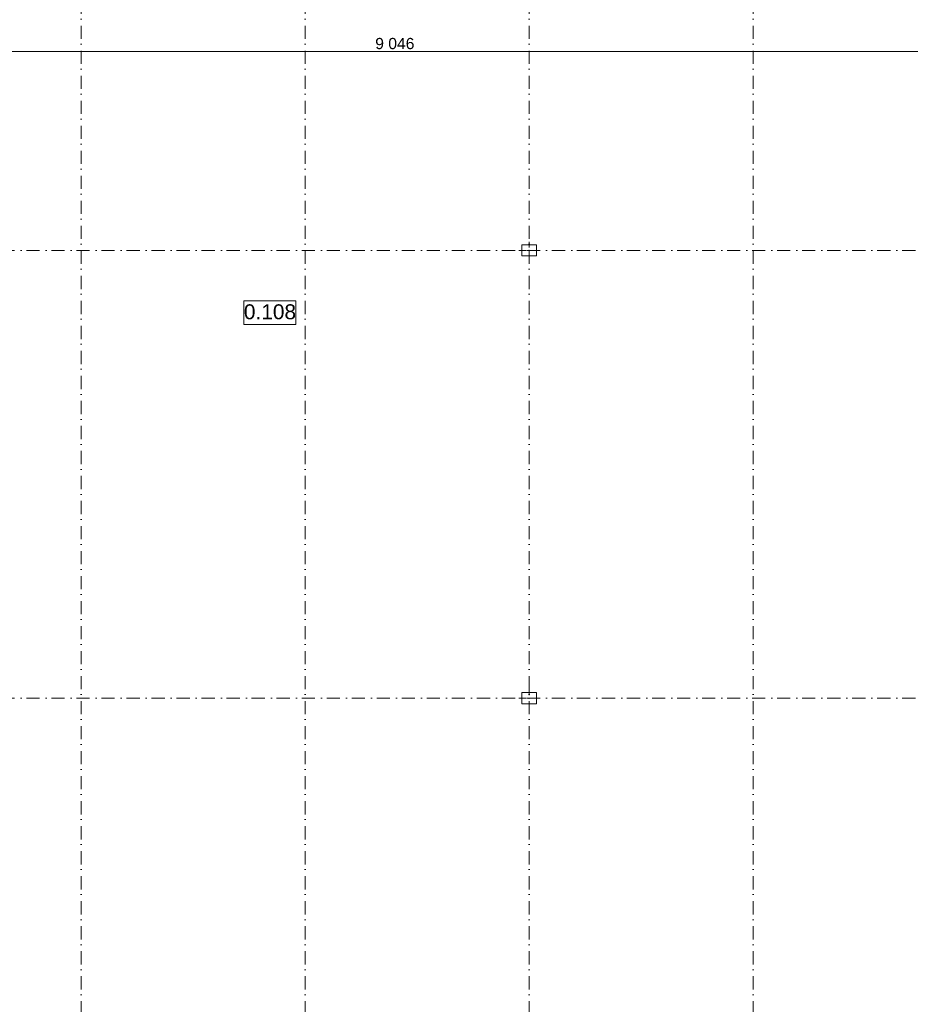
# Model space of a CAD drawing. Extents: x -283435 to 14216, y -77540 to 30522.
# Tile 69 of 177: x -195852 to -171993, y -19303 to 7083. Entities that reach past the tile are written whole.
import ezdxf

# ---------------------------------------------------------------- set-up
doc = ezdxf.new("R2010")
doc.units = 0
doc.header["$MEASUREMENT"] = 0
doc.linetypes.add('Kropki i Kreski', pattern=[670.277762, 352.777767, -176.388884, 0, -141.111112])
for name, color, linetype, lineweight in [('OPISY_Nr_Pióra__65', 65, 'Continuous', 18), ('OPISY_Nr_Pióra__86', 86, 'Continuous', 18), ('OSIE_Nr_Pióra__5', 5, 'Continuous', 18), ('OSIE_Nr_Pióra__7', 7, 'Continuous', 18), ('SŁUPY_Nr_Pióra__20', 20, 'Continuous', 18), ('WYMIARY_Nr_Pióra__4', 4, 'Continuous', 18), ('WYMIARY_Nr_Pióra__5', 5, 'Continuous', 18)]:
    doc.layers.add(name, color=color, linetype=linetype, lineweight=lineweight)
doc.layers.add('SŁUPY', color=7, linetype='Continuous')
doc.layers.add('WYMIARY', color=7, linetype='Continuous')
doc.layers.add('SŁUPY_Nr_Pióra__28', color=7, linetype='Continuous', lineweight=18, true_color=0x260900)
doc.styles.add('GENERATED_STYLE_1', font='arial.ttf')
doc.styles.add('GENERATED_STYLE_2', font='txt')
doc.dimstyles.new('GENERATED_STYLE__2', dxfattribs={"dimtxt": 300, "dimasz": 228, "dimexe": 0.18, "dimexo": 0, "dimgap": 0.09, "dimtad": 1, "dimtih": 1, "dimtoh": 1, "dimdec": 0, "dimlfac": 0.1, "dimzin": 0, "dimdsep": 46, "dimtxsty": 'GENERATED_STYLE_2', "dimblk": 'ARROWHEAD_2', "dimblk1": 'ARROWHEAD_2', "dimblk2": 'ARROWHEAD_2', "dimcen": 0.09, "dimclrd": 256, "dimclre": 256, "dimclrt": 256, "dimazin": 0, "dimtfac": 1, "dimtdec": 4, "dimtmove": 0, "dimatfit": 3, "dimfxl": 1, "dimtolj": 1, "dimtzin": 0, "dimarcsym": 0})

# ---------------------------------------------------------------- blocks, each defined once
blk = doc.blocks.new('Słup_70', base_point=(-182204, 900))
at = {"layer": 'SŁUPY_Nr_Pióra__20', "linetype": 'Continuous'}
for p, q in [((-182204, 980), (-182204, 1130)), ((-182284, 900), (-182484, 900)), ((-182204, 820), (-182204, 670)), ((-182124, 900), (-181924, 900))]:
    blk.add_line(p, q, dxfattribs=at)
blk.add_point((-182204, 900), dxfattribs=at)
at = {"layer": 'SŁUPY_Nr_Pióra__28', "linetype": 'Continuous', "flags": 128}
blk.add_lwpolyline([(-182004, 750), (-182004, 1050), (-182404, 1050), (-182404, 750)], close=True, dxfattribs=at)
blk = doc.blocks.new('Słup_71', base_point=(-182204, -11100))
at = {"layer": 'SŁUPY_Nr_Pióra__20', "linetype": 'Continuous'}
for p, q in [((-182204, -11020), (-182204, -10870)), ((-182284, -11100), (-182484, -11100)), ((-182204, -11180), (-182204, -11330)), ((-182124, -11100), (-181924, -11100))]:
    blk.add_line(p, q, dxfattribs=at)
blk.add_point((-182204, -11100), dxfattribs=at)
at = {"layer": 'SŁUPY_Nr_Pióra__28', "linetype": 'Continuous', "flags": 128}
blk.add_lwpolyline([(-182004, -11250), (-182004, -10950), (-182404, -10950), (-182404, -11250)], close=True, dxfattribs=at)
blk = doc.blocks.new('*D2485')
at = {"layer": 'WYMIARY_Nr_Pióra__4', "linetype": 'Continuous', "transparency": 16777216}
for p, q in [((-230732, 6384), (-230905, 6084)), ((-230819, 6009), (-230819, 6459)), ((-140267, 6384), (-140441, 6084)), ((-140354, 6009), (-140354, 6459)), ((-230819, 6234), (-140354, 6234))]:
    blk.add_line(p, q, dxfattribs=at)
at = {"layer": 'WYMIARY_Nr_Pióra__5', "transparency": 16777216, "char_height": 300, "attachment_point": 1, "style": 'GENERATED_STYLE_1'}
for s, insert in [('{9\xa0046}', (-186327, 6594)), ('{30}', (-140896, 6594))]:
    blk.add_mtext(s, dxfattribs=dict(at, insert=insert))
blk = doc.blocks.new('ARROWHEAD_2')
at = {"linetype": 'Continuous'}
for p, q in [((0, 0), (-1, 0)), ((-0.38, -0.66), (0.38, 0.66))]:
    blk.add_line(p, q, dxfattribs=at)
blk = doc.blocks.new('*D2486')
at = {"layer": 'WYMIARY_Nr_Pióra__4', "linetype": 'Continuous', "transparency": 16777216}
for p, q in [((-140267, 6384), (-140441, 6084)), ((-140354, 6009), (-140354, 6459)), ((-139967, 6384), (-140141, 6084)), ((-140054, 6009), (-140054, 6459)), ((-140354, 6234), (-140054, 6234))]:
    blk.add_line(p, q, dxfattribs=at)
blk = doc.blocks.new('*D2487')
at = {"layer": 'WYMIARY_Nr_Pióra__4', "linetype": 'Continuous', "transparency": 16777216}
for p, q in [((-139967, 6384), (-140141, 6084)), ((-140054, 6009), (-140054, 6459)), ((-97679, 6384), (-97853, 6084)), ((-97766, 6009), (-97766, 6459)), ((-140054, 6234), (-97766, 6234))]:
    blk.add_line(p, q, dxfattribs=at)
at = {"layer": 'WYMIARY_Nr_Pióra__5', "transparency": 16777216, "char_height": 300, "attachment_point": 1, "style": 'GENERATED_STYLE_1'}
for s, insert in [('{4\xa0229}', (-119651, 6594)), ('{30}', (-98308, 6594))]:
    blk.add_mtext(s, dxfattribs=dict(at, insert=insert))
blk = doc.blocks.new('*D2488')
at = {"layer": 'WYMIARY_Nr_Pióra__4', "linetype": 'Continuous', "transparency": 16777216}
for p, q in [((-97679, 6384), (-97853, 6084)), ((-97766, 6009), (-97766, 6459)), ((-97379, 6384), (-97553, 6084)), ((-97466, 6009), (-97466, 6459)), ((-97766, 6234), (-97466, 6234)), ((-97466, 6234), (-16939, 6234))]:
    blk.add_line(p, q, dxfattribs=at)
blk = doc.blocks.new('*D2489')
at = {"layer": 'WYMIARY_Nr_Pióra__4', "linetype": 'Continuous', "transparency": 16777216}
for p, q in [((-97379, 6384), (-97553, 6084)), ((-16852, 6384), (-17025, 6084)), ((-97466, 6234), (-16939, 6234))]:
    blk.add_line(p, q, dxfattribs=at)
at = {"layer": 'WYMIARY_Nr_Pióra__5', "transparency": 16777216, "char_height": 300, "attachment_point": 1, "style": 'GENERATED_STYLE_1'}
for s, insert in [('{8\xa0053}', (-57943, 6594)), ('{27}', (-17481, 6594))]:
    blk.add_mtext(s, dxfattribs=dict(at, insert=insert))
blk = doc.blocks.new('*D2490')
at = {"layer": 'WYMIARY_Nr_Pióra__4', "linetype": 'Continuous', "transparency": 16777216}
for p, q in [((-16852, 6384), (-17025, 6084)), ((-16939, 6009), (-16939, 6459)), ((-16582, 6384), (-16755, 6084)), ((-16669, 6009), (-16669, 6459)), ((-97466, 6234), (-16939, 6234)), ((-16939, 6234), (-16669, 6234)), ((-16669, 6234), (-5268, 6234))]:
    blk.add_line(p, q, dxfattribs=at)
blk = doc.blocks.new('*D2491')
at = {"layer": 'WYMIARY_Nr_Pióra__4', "linetype": 'Continuous', "transparency": 16777216}
for p, q in [((-16582, 6384), (-16755, 6084)), ((-5181, 6384), (-5354, 6084)), ((-16669, 6234), (-5268, 6234))]:
    blk.add_line(p, q, dxfattribs=at)
at = {"layer": 'WYMIARY_Nr_Pióra__5', "transparency": 16777216, "char_height": 300, "attachment_point": 1, "style": 'GENERATED_STYLE_1'}
for s, insert in [('{1\xa0140}', (-11709, 6594)), ('{27}', (-5810, 6594))]:
    blk.add_mtext(s, dxfattribs=dict(at, insert=insert))
blk = doc.blocks.new('*D2492')
at = {"layer": 'WYMIARY_Nr_Pióra__4', "linetype": 'Continuous', "transparency": 16777216}
for p, q in [((-5181, 6384), (-5354, 6084)), ((-5268, 6009), (-5268, 6459)), ((-4911, 6384), (-5084, 6084)), ((-16669, 6234), (-5268, 6234)), ((-5268, 6234), (-4998, 6234))]:
    blk.add_line(p, q, dxfattribs=at)
blk = doc.blocks.new('*D2493')
at = {"layer": 'WYMIARY_Nr_Pióra__4', "linetype": 'Continuous', "transparency": 16777216}
for p, q in [((-4911, 6384), (-5084, 6084)), ((-4998, 6009), (-4998, 6459)), ((10310, 6084), (10483, 6384)), ((10396, 6009), (10396, 6459)), ((-5268, 6234), (-4998, 6234)), ((-4998, 6234), (10396, 6234)), ((10396, 6234), (10543, 6234))]:
    blk.add_line(p, q, dxfattribs=at)
at = {"layer": 'WYMIARY_Nr_Pióra__5', "transparency": 16777216, "insert": (2186, 6594), "char_height": 300, "attachment_point": 1, "style": 'GENERATED_STYLE_1'}
blk.add_mtext('{1\xa0539}', dxfattribs=at)

msp = doc.modelspace()

# ---------------------------------------------------------------- linework, layer by layer
at = {"layer": 'OPISY_Nr_Pióra__65', "linetype": 'Continuous', "flags": 128}
msp.add_lwpolyline([(-189845, -453.3), (-188450.2, -453.3), (-188450.2, -1081.9), (-189845, -1081.9)], close=True, dxfattribs=at)
at = {"layer": 'OSIE_Nr_Pióra__5', "linetype": 'Kropki i Kreski'}
for p, q in [((-194204, -38346.1), (-194204, 27442)), ((-188204, -38346.1), (-188204, 27442)), ((-176204, -38346.1), (-176204, 27442))]:
    msp.add_line(p, q, dxfattribs=at)
at = {"layer": 'OSIE_Nr_Pióra__7', "linetype": 'Kropki i Kreski'}
for p, q in [((-182204, -38346.1), (-182204, 27442)), ((-280139.5, 900.4), (10893.5, 900.4)), ((-280139.5, -11099.9), (10893.5, -11099.9))]:
    msp.add_line(p, q, dxfattribs=at)

# ---------------------------------------------------------------- block references
at = {"layer": 'SŁUPY'}
for name, p in [('Słup_70', (-182204, 900.4)), ('Słup_71', (-182204, -11099.9))]:
    msp.add_blockref(name, p, dxfattribs=at)

# ---------------------------------------------------------------- texts
at = {"layer": 'OPISY_Nr_Pióra__86', "linetype": 'Continuous', "insert": (-189147.6, -544.7), "char_height": 400, "attachment_point": 2, "style": 'GENERATED_STYLE_1'}
msp.add_mtext('{0.108}', dxfattribs=at)

# ---------------------------------------------------------------- dimensions: what is measured, and where the dimension line sits
at = {"layer": 'WYMIARY', "linetype": 'Continuous'}
for p1, p2, picture, middle in [((-230818.9, -3354.1), (-140354, -18849), '*D2485', (-185812.7, 6444.1)), ((-140054, -18849), (-97766, -18849), '*D2487', (-119136.3, 6444.1)), ((-97466, -18849), (-16938.7, -18503.7), '*D2489', (-57428.6, 6444.1)), ((-16668.7, -18233.7), (-5267.7, -18233.7), '*D2491', (-11194.4, 6444.1)), ((-4997.7, -18233.7), (10396.2, -18233.7), '*D2493', (2700.7, 6444.1)), ((-140354, -18849), (-140054, -18849), '*D2486', (-140671.1, 6444.1)), ((-97766, -18849), (-97466, -18849), '*D2488', (-98083.1, 6444.1)), ((-16938.7, -18503.7), (-16668.7, -18233.7), '*D2490', (-17255.8, 6444.1)), ((-5267.7, -18233.7), (-4997.7, -18233.7), '*D2492', (-5584.8, 6444.1))]:
    dim = msp.add_linear_dim(base=(-254833.8, 6234.1), p1=p1, p2=p2, dimstyle='GENERATED_STYLE__2', dxfattribs=at)
    dim.commit()
    dim.dimension.update_dxf_attribs({"geometry": picture, "text_midpoint": middle})

doc.saveas('drawing.dxf')
